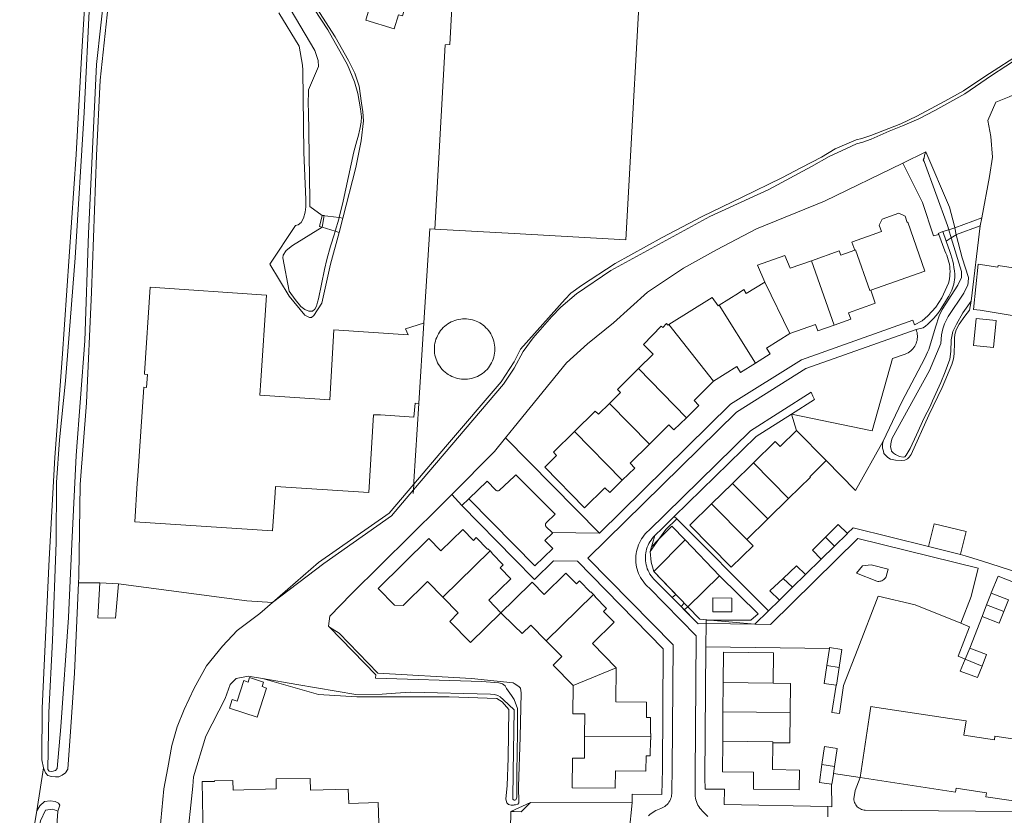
# Model space of a CAD drawing. Header units: metres. Extents: x 89888 to 94270, y 464165 to 468904.
# Tile 243 of 256: x 91914 to 92085, y 467345 to 467483. Entities that reach past the tile are written whole.
import ezdxf

# ---------------------------------------------------------------- set-up
doc = ezdxf.new("R2010")
doc.units = ezdxf.units.M
for name, color, linetype, lineweight in [('B_BEBOUWINGSGRENS_0', 251, 'CONTINUOUS', 13), ('B_TUSSENMUUR_0', 251, 'CONTINUOUS', 13), ('G_GRENS_ALGEMEEN_0', 251, 'CONTINUOUS', 13), ('K_KUNSTWERKGRENS_1', 251, 'CONTINUOUS', 13), ('T_CULTUURGRENS_0', 251, 'CONTINUOUS', 13), ('T_HEK_LIJN_0', 251, 'CONTINUOUS', 13), ('V_WEGGRENS_0', 251, 'CONTINUOUS', 13), ('V_WEGGRENS_1', 251, 'CONTINUOUS', 13), ('W_KADEMUUR_30CM_LIJN_0', 251, 'CONTINUOUS', 13), ('W_WALBESCHERMING_LIJN_0', 251, 'CONTINUOUS', 13), ('W_WATERGRENS_0', 251, 'CONTINUOUS', 13)]:
    doc.layers.add(name, color=color, linetype=linetype, lineweight=lineweight)

msp = doc.modelspace()

# ---------------------------------------------------------------- linework, layer by layer
at = {"layer": 'B_BEBOUWINGSGRENS_0'}
for p, q in [((92058.69, 467444.39), (92059.19, 467442.98)), ((91983.43, 467416.32), (91984.3, 467430.34)), ((92049.09, 467411.65), (92054.25, 467406.4)), ((92037.96, 467402.45), (92041.59, 467406.01)), ((92034.31, 467398.88), (92037.96, 467402.45)), ((92047.7, 467399.83), (92044.06, 467396.26)), ((92044.06, 467396.26), (92040.44, 467392.71)), ((92057.91, 467393.75), (92055.65, 467391.52)), ((92055.65, 467391.52), (92053.38, 467389.29)), ((92077.56, 467390.08), (92072.02, 467391.46)), ((92050.62, 467386.59), (92048.37, 467384.38)), ((91927.98, 467385.17), (91931.2, 467385)), ((92048.37, 467384.38), (92046.11, 467382.16)), ((92082.12, 467381.32), (92082.91, 467383.34)), ((92081.33, 467379.3), (92082.12, 467381.32)), ((92054.34, 467370.78), (92054.79, 467373.77)), ((92054.79, 467373.77), (92054.8, 467373.89)), ((92078.42, 467371.86), (92079.18, 467373.82)), ((92036.34, 467367.81), (92036.29, 467362.71)), ((92036.29, 467362.71), (92036.25, 467357.61)), ((92055.69, 467353.25), (92055.51, 467352.02))]:
    msp.add_line(p, q, dxfattribs=at)
for points in [[(92022.49, 467500), (92023.36, 467515.6), (92011.26, 467516.26), (92011.38, 467519.46), (92000, 467520.03), (91991.05, 467520.47), (91989.96, 467500), (91988.82, 467478.76), (91987.98, 467478.7), (91986.22, 467446.66)], [(91986.22, 467446.66), (92000, 467445.87), (92019.42, 467444.76), (92022.49, 467500)], [(91979.15, 467481.48), (91979.89, 467483.9), (91980.57, 467483.7), (91982.32, 467489.45), (91981.23, 467489.78), (91982.1, 467492.63), (91968.59, 467496.75), (91967.37, 467492.76), (91967.69, 467492.66), (91966.09, 467487.4), (91974.75, 467484.76), (91974.21, 467482.98), (91979.15, 467481.48)], [(92061.98, 467436.01), (92071.4, 467439.35), (92068.42, 467447.84), (92068.33, 467447.79), (92067.94, 467448.9), (92066.87, 467449.42), (92063.94, 467448.4), (92063.42, 467447.32), (92063.83, 467446.21), (92058.83, 467444.44), (92058.69, 467444.39)], [(92051.66, 467441.15), (92047.98, 467439.85), (92047.06, 467442.08), (92042.3, 467440.36), (92043.56, 467437.45)], [(92059.19, 467442.98), (92056.76, 467442.11), (92056.49, 467442.86), (92051.66, 467441.15)], [(92084.08, 467440.03), (92080.68, 467440.56), (92079.87, 467432.7), (92081.02, 467432.55), (92088.63, 467431.29), (92089.37, 467439.51), (92084.11, 467440.33), (92084.08, 467440.03)], [(91955.94, 467420.36), (91956.96, 467435.15), (91936.74, 467436.54), (91935.75, 467421.58), (91935.74, 467421.43), (91936.26, 467421.39), (91936.06, 467419.12), (91935.59, 467419.15), (91934.56, 467403.74), (91934.48, 467402.51), (91934.04, 467395.77), (91958, 467394.21)], [(92043.56, 467437.45), (92040.35, 467435.46), (92039.93, 467436.13), (92038.99, 467435.54), (92035.61, 467433.43)], [(92055.64, 467429.97), (92058.51, 467430.98), (92058.12, 467432.11), (92062.63, 467433.71), (92062.77, 467433.76), (92061.98, 467436.01)], [(92035.61, 467433.43), (92035.43, 467433.32), (92034.39, 467434.74), (92026.87, 467430.09)], [(91984.3, 467430.34), (91984.21, 467430.31), (91981.1, 467429.32), (91981.54, 467428.25), (91968.65, 467429.13), (91967.92, 467417), (91955.77, 467417.81), (91955.94, 467420.36)], [(92026.87, 467430.09), (92026.68, 467429.97), (92026.45, 467430.22), (92025.84, 467429.55), (92025.57, 467429.77), (92022.45, 467426.57), (92024.17, 467424.93), (92021.59, 467422.39)], [(92047.9, 467428.49), (92052.35, 467430.08), (92052.77, 467428.95), (92055.64, 467429.97)], [(92083.8, 467430.75), (92080.33, 467431.1), (92079.85, 467426.42), (92083.32, 467426.06), (92083.8, 467430.75)], [(92041.92, 467423.34), (92044.5, 467424.95), (92043.83, 467425.96), (92047.9, 467428.49)], [(92034.66, 467420.21), (92038.69, 467422.75), (92039.34, 467421.73), (92041.92, 467423.34)], [(92021.59, 467422.39), (92017.95, 467418.79), (92018.5, 467418.24), (92016.57, 467416.35)], [(92029.92, 467413.87), (92032.1, 467415.99), (92031.27, 467416.87), (92034.66, 467420.21)], [(91958, 467394.21), (91958.43, 467400.83), (91958.5, 467401.89), (91974.71, 467400.84), (91975.56, 467414.38), (91976.73, 467414.34), (91982.56, 467413.93), (91982.76, 467416.37), (91983.43, 467416.32)], [(92016.57, 467416.35), (92014.65, 467414.46), (92014.1, 467415.02), (92010.45, 467411.45)], [(92023.52, 467409.29), (92026.9, 467412.61), (92027.75, 467411.76), (92029.92, 467413.87)], [(92010.45, 467411.45), (92006.81, 467407.87), (92007.36, 467407.31), (92005.3, 467405.28), (92012.24, 467398.22), (92015.78, 467401.67), (92016.62, 467400.85), (92018.79, 467402.98)], [(92041.59, 467406.01), (92045.39, 467409.73), (92046.24, 467408.85), (92049.09, 467411.65)], [(92018.79, 467402.98), (92020.96, 467405.1), (92020.13, 467405.96), (92023.52, 467409.29)], [(92054.25, 467406.4), (92051.41, 467403.59), (92051.48, 467403.53), (92047.7, 467399.83)], [(92040.44, 467392.71), (92041.51, 467391.58), (92037.73, 467387.87), (92030.54, 467395.18), (92034.31, 467398.88)], [(91995.81, 467390.71), (91995.44, 467391.09), (91995.38, 467391.04), (91993.4, 467393.05), (91992.9, 467392.53), (91991.04, 467394.41), (91987.24, 467390.7), (91985.13, 467392.84), (91976.32, 467384.2), (91979.17, 467381.29), (91980.67, 467381.24), (91984.93, 467385.4), (91987.61, 467382.66)], [(92054.09, 467393.08), (92056.34, 467395.3), (92057.91, 467393.75)], [(92072.02, 467391.46), (92072.99, 467395.42), (92078.56, 467394.11), (92077.57, 467390.13), (92077.56, 467390.08)], [(92053.38, 467389.29), (92051.84, 467390.85), (92054.09, 467393.08)], [(91999.43, 467385.87), (91997.57, 467387.76), (91998.1, 467388.26), (91996.14, 467390.27), (91996.19, 467390.32), (91995.81, 467390.71)], [(92046.76, 467385.92), (92049.07, 467388.1), (92050.62, 467386.59)], [(91997.69, 467379.94), (91995.57, 467382.13), (91999.43, 467385.87)], [(92013.76, 467383.15), (92013.31, 467383.6), (92013.26, 467383.55), (92011.35, 467385.49), (92010.85, 467385), (92008.99, 467386.84), (92005.21, 467383.12), (92003.1, 467385.27), (92000, 467382.22), (91997.69, 467379.94)], [(92046.11, 467382.16), (92044.45, 467383.75), (92046.76, 467385.92)], [(91931.2, 467385), (91930.69, 467378.99), (91927.63, 467379.09), (91927.98, 467385.17)], [(91987.61, 467382.66), (91990.28, 467379.92), (91988.79, 467378.43), (91992.4, 467374.76), (91997.69, 467379.94)], [(92017.73, 467370.38), (92013.58, 467374.59), (92017.38, 467378.32), (92015.54, 467380.18), (92016.04, 467380.69), (92014.09, 467382.7)], [(92014.09, 467382.7), (92014.15, 467382.75), (92013.76, 467383.15)], [(92082.91, 467383.34), (92085.9, 467382.21), (92085.09, 467380.19)], [(92085.09, 467380.19), (92084.28, 467378.17), (92081.33, 467379.3)], [(91997.69, 467379.94), (92000, 467377.69), (92001.36, 467376.35), (92002.87, 467377.81), (92005.57, 467375.08)], [(92005.57, 467375.08), (92008.26, 467372.34), (92006.76, 467370.87), (92010.24, 467367.33)], [(92054.8, 467373.89), (92056.96, 467373.57), (92056.51, 467370.46)], [(92079.18, 467373.82), (92082.12, 467372.71), (92081.32, 467370.7)], [(92045.02, 467367.74), (92045.09, 467373), (92036.38, 467373.09), (92036.34, 467367.81)], [(92081.32, 467370.7), (92080.52, 467368.69), (92077.54, 467369.81), (92078.42, 467371.86)], [(92023.76, 467358.41), (92023.77, 467358.94), (92023.69, 467358.94), (92023.71, 467361.75), (92022.99, 467361.76), (92023, 467364.42), (92017.69, 467364.46), (92017.73, 467370.38)], [(92055.97, 467367.35), (92053.87, 467367.67), (92054.34, 467370.78)], [(92056.51, 467370.46), (92056.04, 467367.34), (92055.97, 467367.35)], [(91955.33, 467361.81), (91956.95, 467366.86), (91956.17, 467367.11), (91956.43, 467367.9), (91953.99, 467368.68), (91953.75, 467367.91), (91952.97, 467368.16), (91951.82, 467364.58), (91950.97, 467364.85), (91950.49, 467363.36), (91955.33, 467361.81)], [(92010.24, 467367.33), (92010.17, 467362.39), (92012.27, 467362.38), (92012.24, 467358.53)], [(92047.96, 467362.59), (92047.96, 467362.64), (92048.01, 467367.67), (92045.02, 467367.74)], [(92060.12, 467351.31), (92061.71, 467361.73), (92062, 467363.64), (92063.01, 467363.48), (92075.7, 467361.57), (92078.54, 467361.14), (92078.16, 467358.65), (92080.81, 467358.25), (92083.47, 467357.85), (92083.57, 467358.51), (92094.76, 467356.82)], [(92044.95, 467357.35), (92047.91, 467357.35), (92047.91, 467357.45), (92047.96, 467362.59)], [(92012.24, 467358.53), (92012.21, 467354.68), (92010.11, 467354.69), (92010.08, 467349.53), (92017.57, 467349.46), (92017.58, 467352.48), (92022.9, 467352.42), (92022.93, 467355.07), (92023.65, 467355.06), (92023.68, 467357.86)], [(92023.68, 467357.86), (92023.76, 467357.86), (92023.76, 467358.41)], [(92036.25, 467357.61), (92036.2, 467352.31), (92041.59, 467352.26)], [(92041.59, 467352.26), (92041.6, 467349.27), (92049.55, 467349.17), (92049.61, 467352.57), (92044.91, 467352.7), (92044.95, 467357.35)], [(92053.5, 467353.57), (92053.95, 467356.69), (92056.13, 467356.37), (92055.69, 467353.25)], [(92055.15, 467350.15), (92053.05, 467350.46), (92053.5, 467353.57)], [(91976.33, 467346.98), (91971.24, 467346.81), (91971.15, 467349.27), (91964.57, 467349.11), (91964.52, 467351.17), (91958.6, 467351.06), (91958.6, 467349.36), (91951.15, 467349.1), (91951.09, 467350.82), (91947.88, 467350.71), (91947.88, 467350.6), (91945.76, 467350.61), (91945.9, 467340.89), (91961.01, 467341.18)], [(92055.51, 467352.02), (92055.48, 467351.82), (92055.24, 467350.14), (92055.15, 467350.15)], [(92093.18, 467346.33), (92081.99, 467347.98), (92082.09, 467348.65), (92079.45, 467349.05), (92076.8, 467349.45), (92076.7, 467348.79), (92060.12, 467351.31)], [(91961.01, 467341.18), (91961.1, 467336.67), (91965.48, 467336.75), (91965.53, 467334.26), (91976.74, 467334.47), (91976.33, 467346.98)]]:
    msp.add_lwpolyline(points, dxfattribs=at)
at = {"layer": 'B_TUSSENMUUR_0'}
for p, q in [((92051.66, 467441.15), (92055.64, 467429.97)), ((92047.9, 467428.49), (92043.56, 467437.45)), ((92035.61, 467433.43), (92041.92, 467423.34)), ((92026.87, 467430.09), (92034.66, 467420.21)), ((92021.59, 467422.39), (92029.92, 467413.87)), ((92023.52, 467409.29), (92016.57, 467416.35)), ((92010.45, 467411.45), (92018.79, 467402.98)), ((92047.7, 467399.83), (92041.59, 467406.01)), ((92037.96, 467402.45), (92044.06, 467396.26)), ((92034.31, 467398.88), (92040.44, 467392.71)), ((92054.09, 467393.08), (92055.65, 467391.52)), ((91987.61, 467382.66), (91995.81, 467390.71)), ((92046.76, 467385.92), (92048.37, 467384.38)), ((92005.57, 467375.08), (92013.76, 467383.15)), ((92082.12, 467381.32), (92085.09, 467380.19)), ((92078.42, 467371.86), (92081.32, 467370.7)), ((92010.24, 467367.33), (92017.73, 467370.38)), ((92054.34, 467370.78), (92056.51, 467370.46)), ((92036.34, 467367.81), (92045.02, 467367.74)), ((92036.29, 467362.71), (92047.96, 467362.59)), ((92012.24, 467358.53), (92023.76, 467358.41)), ((92053.5, 467353.57), (92055.69, 467353.25))]:
    msp.add_line(p, q, dxfattribs=at)
for points in [[(92059.19, 467442.98), (92059.33, 467443.03), (92061.83, 467435.96), (92061.98, 467436.01)], [(92044.95, 467357.35), (92044.95, 467357.49), (92036.25, 467357.61)]]:
    msp.add_lwpolyline(points, dxfattribs=at)
at = {"layer": 'G_GRENS_ALGEMEEN_0'}
for p, q in [((92024.26, 467387.15), (92029.73, 467392.66)), ((92030.19, 467380.96), (92035.71, 467386.39)), ((92030.19, 467380.96), (92030.19, 467380.96))]:
    msp.add_line(p, q, dxfattribs=at)
for points in [[(91918.19, 467352.97), (91917.87, 467354.4), (91917.96, 467363.38), (91919.18, 467389.25), (91920.13, 467406.94), (91921.4, 467424.17), (91922.62, 467441.88), (91923.82, 467459.63), (91924.78, 467476.55), (91926.13, 467498.44)], [(91929.73, 467488.82), (91928, 467472.55), (91927.37, 467459.45), (91926.5, 467435.69), (91925.64, 467416.44), (91924.55, 467402.27), (91924.3, 467386.2), (91924.25, 467385.18)], [(91970.21, 467448.57), (91972.47, 467457.35), (91973.41, 467462), (91973.79, 467465.49), (91973.69, 467467.04), (91973.43, 467468.56), (91973.04, 467471.51), (91972.27, 467473.76), (91971.21, 467475.97), (91968.9, 467480.1), (91962.9, 467489.41)], [(91959.1, 467484.27), (91962.59, 467478.48), (91963.22, 467475.15), (91963.28, 467474.29), (91963.42, 467459.96), (91963.8, 467451.8), (91963.78, 467450.51), (91963.68, 467449.59)], [(91982.55, 467402.31), (91988.07, 467408.79), (91997.72, 467420.09), (92000, 467423.59), (92001.1, 467425.76), (92008.83, 467434.46), (92009.82, 467435.53), (92011.68, 467436.83), (92017.53, 467440.68), (92025.69, 467445.2), (92032.66, 467448.87), (92039.65, 467452.23), (92046.51, 467455.55), (92049.94, 467457.38), (92053.44, 467459.18), (92055.79, 467460.58), (92059.43, 467462.2), (92060.44, 467462.43), (92061.98, 467462.93), (92067.22, 467464.96), (92069.98, 467466.28), (92074.88, 467468.89), (92078.1, 467470.7), (92081.82, 467473.19), (92088.48, 467477.48)], [(91963.68, 467449.59), (91963.39, 467448.57), (91962.96, 467447.82), (91962.43, 467447.41), (91961.95, 467447.28), (91957.53, 467440.56), (91960.88, 467435.01), (91963.62, 467431.69), (91964.39, 467431.29), (91964.76, 467431.31), (91965.15, 467431.65), (91966.54, 467433.76), (91968.06, 467440.56), (91969.59, 467446.06)], [(92079.46, 467434.12), (92079.17, 467432.58), (92078.31, 467431.51), (92077.35, 467430.12), (92076.85, 467429.15), (92076.59, 467428.35), (92076.52, 467427.69), (92076.51, 467426.92), (92076.48, 467424.99), (92076.37, 467424.12), (92076.07, 467423.11), (92074.38, 467419.11), (92072.05, 467414.32), (92068.99, 467407.47), (92068.67, 467406.98), (92068.39, 467406.74), (92067.9, 467406.5), (92067.33, 467406.41), (92066.29, 467406.46), (92065.41, 467406.67), (92064.93, 467406.96), (92064.72, 467407.17), (92064.27, 467407.67), (92064.17, 467408.05), (92064.04, 467408.58), (92064.05, 467409.24), (92064.13, 467409.8)], [(91991.38, 467431.05), (91991.03, 467431.04), (91990.69, 467431.01), (91990.35, 467430.95), (91990.01, 467430.88), (91989.68, 467430.78), (91989.36, 467430.66), (91989.05, 467430.51), (91988.74, 467430.35), (91988.45, 467430.17), (91988.17, 467429.97), (91987.91, 467429.75), (91987.66, 467429.52), (91987.42, 467429.26), (91987.2, 467429), (91987, 467428.72), (91986.82, 467428.43), (91986.66, 467428.12), (91986.52, 467427.81), (91986.4, 467427.49), (91986.29, 467427.16), (91986.22, 467426.82), (91986.16, 467426.48), (91986.13, 467426.14), (91986.12, 467425.8), (91986.13, 467425.45), (91986.16, 467425.09), (91986.22, 467424.75), (91986.3, 467424.41), (91986.41, 467424.07), (91986.53, 467423.74), (91986.68, 467423.42), (91986.85, 467423.12), (91987.04, 467422.82), (91987.25, 467422.54), (91987.48, 467422.27), (91987.72, 467422.02), (91987.98, 467421.78), (91988.26, 467421.56), (91988.54, 467421.36), (91988.85, 467421.18), (91989.16, 467421.03), (91989.49, 467420.89), (91989.82, 467420.77), (91990.16, 467420.68), (91990.5, 467420.61), (91990.85, 467420.56), (91991.2, 467420.54), (91991.55, 467420.54), (91991.9, 467420.56), (91992.25, 467420.61), (91992.59, 467420.68), (91992.93, 467420.77), (91993.26, 467420.89), (91993.59, 467421.03), (91993.9, 467421.18), (91994.2, 467421.36), (91994.49, 467421.56), (91994.77, 467421.78), (91995.03, 467422.02), (91995.27, 467422.27), (91995.5, 467422.54), (91995.71, 467422.82), (91995.9, 467423.12), (91996.07, 467423.42), (91996.22, 467423.74), (91996.34, 467424.07), (91996.45, 467424.41), (91996.53, 467424.75), (91996.59, 467425.09), (91996.62, 467425.45), (91996.63, 467425.8), (91996.62, 467426.14), (91996.59, 467426.48), (91996.53, 467426.82), (91996.45, 467427.16), (91996.35, 467427.49), (91996.23, 467427.81), (91996.09, 467428.12), (91995.93, 467428.42), (91995.75, 467428.72), (91995.55, 467429), (91995.33, 467429.26), (91995.09, 467429.51), (91994.84, 467429.75), (91994.58, 467429.97), (91994.3, 467430.17), (91994, 467430.35), (91993.7, 467430.51), (91993.39, 467430.65), (91993.07, 467430.78), (91992.74, 467430.88), (91992.4, 467430.95), (91992.06, 467431.01), (91991.72, 467431.04), (91991.38, 467431.05)], [(91958, 467381.72), (91965.96, 467388.72), (91978.26, 467397.29), (91982.55, 467402.31)], [(92034.53, 467380.13), (92037.83, 467380.09), (92037.85, 467382.49), (92034.55, 467382.53), (92034.53, 467380.13)], [(91967.89, 467377.47), (91969.55, 467376.39), (91976.27, 467369.44), (91992.55, 467368.5), (91999.84, 467367.75), (92000, 467367.67), (92000.79, 467367.14), (92001.07, 467366.82), (92001.2, 467366.04), (92001.03, 467358.32), (92000.74, 467349.76), (92000.8, 467346.89), (92000.62, 467346.68), (92000.23, 467346.55), (92000, 467346.54), (91999.86, 467346.49), (91999.46, 467346.5), (91998.98, 467346.6), (91998.7, 467346.93), (91998.57, 467347.57), (91998.78, 467349.91), (91998.95, 467354.68), (91999.07, 467363.16), (91997.92, 467364.49), (91996.95, 467365.05), (91988.71, 467365.34), (91972.65, 467365.34), (91965.99, 467365.74), (91956.25, 467368.54)], [(91914.46, 467322.36), (91914.03, 467325.05), (91914.72, 467328.94), (91914.9, 467331.84), (91915.26, 467335.37), (91915.84, 467338.75), (91917, 467345.52)]]:
    msp.add_lwpolyline(points, dxfattribs=at)
at = {"layer": 'K_KUNSTWERKGRENS_1'}
for p, q in [((91969.57, 467448.65), (91966.6, 467449.04)), ((91970.21, 467448.57), (91969.57, 467448.65)), ((91969.59, 467446.06), (91970.21, 467448.57)), ((92081.3, 467448.61), (92076.59, 467446.89)), ((92080.98, 467447.22), (92081.3, 467448.61)), ((91966.64, 467446.98), (91968.87, 467446.29)), ((92076.59, 467446.89), (92076.85, 467445.67)), ((92076.9, 467445.7), (92080.98, 467447.22)), ((91968.87, 467446.29), (91969.59, 467446.06)), ((92076.85, 467445.67), (92076.9, 467445.7))]:
    msp.add_line(p, q, dxfattribs=at)
msp.add_lwpolyline([(91966.6, 467449.04), (91966.17, 467447.13), (91966.64, 467446.98)], dxfattribs=at)
at = {"layer": 'T_CULTUURGRENS_0'}
for p, q in [((92074.51, 467446.21), (92075.09, 467444.58)), ((92075.98, 467445.13), (92075.56, 467446.55)), ((92027.83, 467396.68), (92028.26, 467396.26)), ((92023.61, 467390.58), (92024.46, 467393.38)), ((92023.61, 467390.58), (92025.15, 467392.73)), ((92029.01, 467381.02), (92031.96, 467378.03)), ((92029.01, 467381.02), (92029.01, 467381.02)), ((92030.19, 467380.96), (92030.16, 467381)), ((92041.82, 467377.95), (92034.07, 467378.68)), ((92033.34, 467378.06), (92031.96, 467378.03)), ((92041.82, 467377.95), (92033.34, 467378.06))]:
    msp.add_line(p, q, dxfattribs=at)
for points in [[(92075.56, 467446.55), (92075.34, 467447.28), (92071.24, 467458.42), (92071.1, 467458.67), (92071.26, 467458.99), (92071.31, 467459.52), (92071.55, 467460.06)], [(92064.13, 467409.8), (92067.36, 467416.65), (92071.4, 467424.22), (92071.84, 467425.26), (92072.08, 467425.73), (92073.24, 467429.61), (92073.85, 467431.55), (92074.39, 467432.69), (92077.12, 467436.9), (92077.73, 467438.25), (92077.77, 467438.7), (92077.74, 467439.26), (92075.98, 467445.13)], [(92024.46, 467393.38), (92025.75, 467394.65), (92027.83, 467396.68)], [(92025.15, 467392.73), (92026.38, 467394.45), (92028.26, 467396.26)], [(92027.47, 467382.58), (92024.49, 467385.59), (92024.24, 467385.84), (92024.01, 467386.1), (92023.8, 467386.38), (92023.6, 467386.67), (92023.43, 467386.97), (92023.28, 467387.28), (92023.14, 467387.6), (92023.03, 467387.94), (92022.94, 467388.27), (92022.87, 467388.61), (92022.82, 467388.96), (92022.8, 467389.31), (92022.8, 467389.66), (92022.82, 467390.01), (92022.87, 467390.35), (92022.93, 467390.69), (92023.02, 467391.03), (92023.13, 467391.36), (92023.26, 467391.68), (92023.41, 467392), (92023.59, 467392.3), (92023.78, 467392.59), (92023.99, 467392.87), (92024.22, 467393.14), (92024.46, 467393.38)], [(92023.61, 467390.58), (92023.78, 467388.74), (92024.26, 467387.15)], [(92027.47, 467382.58), (92028.11, 467383.12), (92024.26, 467387.15)], [(91924.25, 467385.18), (91923.53, 467369.43), (91922.92, 467360.13), (91922.38, 467352.75), (91922, 467352.12), (91921.43, 467351.71), (91920.84, 467351.46), (91920.25, 467351.43), (91919.56, 467351.48), (91918.94, 467351.69), (91918.51, 467352.14), (91918.19, 467352.97)], [(92030.16, 467381), (92029.53, 467381.64), (92029.01, 467381.02)], [(92034.07, 467378.68), (92032.25, 467378.86), (92030.19, 467380.96)], [(91917, 467345.52), (91917.51, 467346.4), (91918.35, 467347.13), (91919.34, 467347.28), (91920.19, 467347.14), (91920.77, 467346.85), (91921, 467346.51), (91920.68, 467345.46)]]:
    msp.add_lwpolyline(points, dxfattribs=at)
at = {"layer": 'T_HEK_LIJN_0'}
for p, q in [((91982.48, 467401.33), (91982.55, 467402.31)), ((91982.45, 467400.7), (91982.48, 467401.33)), ((91927.98, 467385.17), (91924.25, 467385.18))]:
    msp.add_line(p, q, dxfattribs=at)
for points in [[(91986.22, 467446.66), (91985.32, 467446.71), (91984.3, 467430.34)], [(91982.55, 467402.31), (91982.57, 467402.75), (91983.43, 467416.32)], [(91958, 467381.72), (91953.51, 467382.02), (91931.2, 467385)]]:
    msp.add_lwpolyline(points, dxfattribs=at)
at = {"layer": 'V_WEGGRENS_0'}
for p, q in [((92049.09, 467411.65), (92048.23, 467414.48)), ((91998.51, 467410.38), (92014.83, 467393.79)), ((91990.88, 467398.6), (91989.14, 467400.52)), ((91992.1, 467399.78), (91990.88, 467398.6)), ((92014.83, 467393.79), (92006.58, 467393.9)), ((92035.71, 467386.39), (92029.73, 467392.66)), ((92053.38, 467389.29), (92050.62, 467386.59)), ((92024.26, 467387.15), (92030.16, 467381)), ((92029.01, 467381.02), (92027.47, 467382.58)), ((92046.11, 467382.16), (92044.21, 467380.3)), ((92029.56, 467380.46), (92029.01, 467381.02)), ((92030.19, 467380.96), (92029.56, 467380.46)), ((92031.96, 467378.03), (92029.56, 467380.46)), ((92030.16, 467381), (92030.19, 467380.96)), ((92044.21, 467380.3), (92041.82, 467377.95)), ((92079.18, 467373.82), (92081.33, 467379.3)), ((92033.34, 467378.06), (92033.3, 467374.03)), ((92033.3, 467374.03), (92054.79, 467373.77)), ((91917, 467345.52), (91918.19, 467352.97)), ((92060.12, 467351.31), (92055.51, 467352.02)), ((91999.43, 467345.39), (92002.85, 467346.96)), ((92020.49, 467346.89), (92002.85, 467346.96)), ((92019.99, 467341.83), (92020.49, 467346.89)), ((92054.54, 467346.26), (92036.5, 467346.63)), ((92054.54, 467346.26), (92054.51, 467344.45)), ((91999.43, 467345.39), (91999.37, 467342.36))]:
    msp.add_line(p, q, dxfattribs=at)
for points in [[(92073.79, 467445.71), (92072.9, 467445.5), (92071, 467451.29), (92067.58, 467458.14)], [(92073.79, 467445.71), (92074.85, 467442.86), (92075.03, 467442.49), (92075.2, 467442.11), (92075.34, 467441.73), (92075.46, 467441.33), (92075.56, 467440.93), (92075.65, 467440.53), (92075.7, 467440.12), (92075.74, 467439.72), (92075.76, 467439.3), (92075.75, 467438.89), (92075.72, 467438.48), (92075.67, 467438.08), (92075.6, 467437.67), (92075.51, 467437.27), (92074.36, 467434.68), (92073.3, 467433.06), (92071.9, 467431.55), (92070.94, 467430.69), (92069.58, 467430.02)], [(92074.51, 467446.21), (92073.71, 467445.91), (92073.79, 467445.71)], [(92069.86, 467429.18), (92071.1, 467429.49), (92071.49, 467429.8), (92071.88, 467430.13), (92072.26, 467430.47), (92072.62, 467430.82), (92072.97, 467431.19), (92073.31, 467431.57), (92073.63, 467431.96), (92074.03, 467432.55), (92074.42, 467433.15), (92074.8, 467433.76), (92075.17, 467434.37), (92075.54, 467434.99), (92075.73, 467435.32), (92075.9, 467435.66), (92076.06, 467436.01), (92076.19, 467436.37), (92076.31, 467436.73), (92076.41, 467437.1), (92076.49, 467437.47), (92076.55, 467437.85), (92076.6, 467438.23), (92076.57, 467438.81), (92076.51, 467439.39), (92076.44, 467439.96), (92076.34, 467440.53), (92076.22, 467441.1), (92076.08, 467441.66), (92075.92, 467442.21), (92075.73, 467442.76), (92075.09, 467444.58)], [(92069.58, 467430.02), (92069.32, 467430.8), (92049.95, 467423.95), (92037.57, 467416.2), (92014.83, 467393.79)], [(92069.86, 467429.18), (92050.72, 467422.41), (92038.63, 467414.85), (92012.79, 467389.43), (92027.64, 467374.39), (92027.43, 467352.75), (92027.38, 467349.03), (92027.4, 467348.77), (92027.4, 467348.5), (92027.37, 467348.24), (92027.32, 467347.98), (92027.25, 467347.73), (92027.15, 467347.48), (92027.03, 467347.25), (92026.9, 467347.03), (92026.74, 467346.82), (92026.56, 467346.62), (92026.37, 467346.44), (92026.16, 467346.28), (92025.94, 467346.14), (92025.71, 467346.02), (92025.46, 467345.92), (92024.9, 467345.72), (92024.62, 467345.59), (92024.34, 467345.43), (92024.07, 467345.26), (92023.82, 467345.07), (92023.58, 467344.87), (92023.35, 467344.65)], [(92048.23, 467414.48), (92062.2, 467411.61), (92065.78, 467424.14), (92067.97, 467424.93), (92068.22, 467425.03), (92068.46, 467425.16), (92068.7, 467425.3), (92068.92, 467425.47), (92069.12, 467425.65), (92069.31, 467425.85), (92069.48, 467426.06), (92069.63, 467426.29), (92069.76, 467426.53), (92069.88, 467426.78), (92069.96, 467427.04), (92070.03, 467427.3), (92070.07, 467427.57), (92070.1, 467427.84), (92070.1, 467428.12), (92070.07, 467428.39), (92070.02, 467428.66), (92069.95, 467428.92), (92069.86, 467429.18)], [(92048.23, 467414.48), (92052.19, 467417.03), (92051.9, 467417.6), (92051.64, 467418.28), (92041.07, 467411.59), (92023.41, 467394.27), (92023.12, 467394.01), (92022.85, 467393.73), (92022.6, 467393.43), (92022.36, 467393.12), (92022.14, 467392.79), (92021.94, 467392.45), (92021.77, 467392.1), (92021.61, 467391.75), (92021.48, 467391.38), (92021.36, 467391), (92021.27, 467390.62), (92021.2, 467390.24), (92021.16, 467389.85), (92021.14, 467389.46), (92021.14, 467389.07), (92021.16, 467388.68), (92021.21, 467388.29), (92021.28, 467387.9), (92021.38, 467387.52), (92021.49, 467387.15), (92021.63, 467386.78), (92021.79, 467386.43), (92021.97, 467386.08), (92022.17, 467385.74), (92022.39, 467385.42), (92022.63, 467385.11), (92022.89, 467384.82), (92023.16, 467384.54), (92023.45, 467384.27), (92031.64, 467375.97), (92031.46, 467351.53), (92031.45, 467348.36), (92031.48, 467348.05), (92031.52, 467347.73), (92031.59, 467347.42), (92031.69, 467347.12), (92031.8, 467346.82), (92031.94, 467346.53), (92032.1, 467346.26), (92032.28, 467345.99), (92032.48, 467345.74), (92032.7, 467345.51), (92032.93, 467345.29), (92033.67, 467344.54)], [(92027.83, 467396.68), (92042.04, 467410.59), (92048.23, 467414.48)], [(92064.13, 467409.8), (92059.3, 467401.21), (92054.25, 467406.4)], [(92006.58, 467393.9), (92005.57, 467394.91), (92005.5, 467394.99), (92005.45, 467395.08), (92005.43, 467395.18), (92005.43, 467395.28), (92005.45, 467395.39), (92005.49, 467395.48), (92005.55, 467395.56), (92007.11, 467397.09), (92000.3, 467403.95), (92000, 467403.66), (91997.44, 467401.26), (91997.36, 467401.19), (91997.27, 467401.15), (91997.17, 467401.13), (91997.07, 467401.13), (91996.96, 467401.15), (91996.87, 467401.2), (91996.79, 467401.26), (91995.27, 467402.84), (91992.1, 467399.78)], [(91992.1, 467399.78), (92000, 467391.74), (92003.59, 467388.1), (92006.71, 467391.15), (92005.34, 467392.54), (92006.65, 467393.8), (92006.58, 467393.9)], [(91990.88, 467398.6), (92000, 467389.34), (92003.54, 467385.74), (92006.85, 467388.97), (92010.98, 467388.9), (92025.92, 467373.66), (92025.78, 467352.74), (92025.67, 467348.35), (92020.53, 467348.4), (92020.49, 467346.89)], [(92028.26, 467396.26), (92043.76, 467380.76), (92044.21, 467380.3)], [(92029.73, 467392.66), (92027.4, 467395.02), (92025.15, 467392.73)], [(92072.02, 467391.46), (92058.91, 467394.74), (92057.95, 467393.78), (92057.91, 467393.75)], [(92025.15, 467392.73), (92023.86, 467391.42), (92023.61, 467390.58)], [(92041.82, 467377.95), (92044.58, 467377.91), (92059.74, 467392.84), (92080.67, 467387.69), (92079.45, 467382.78), (92077.62, 467378.15)], [(92090.98, 467385.87), (92081.26, 467388.96), (92078.38, 467389.87), (92077.56, 467390.08)], [(92065, 467387.56), (92062.08, 467388.28), (92060.55, 467388.12), (92059.51, 467386.81), (92063.02, 467385.44), (92063.2, 467385.41), (92063.38, 467385.41), (92063.57, 467385.43), (92063.74, 467385.47), (92063.91, 467385.53), (92064.08, 467385.61), (92064.23, 467385.71), (92064.37, 467385.83), (92064.49, 467385.97), (92064.59, 467386.11), (92064.68, 467386.27), (92065, 467387.56)], [(92034.07, 467378.68), (92041.16, 467378.67), (92042.39, 467379.78), (92035.71, 467386.39)], [(92082.91, 467383.34), (92082.94, 467383.42), (92084.11, 467386.3), (92095.54, 467381.83)], [(92055.97, 467367.35), (92055.24, 467362.64), (92056.56, 467362.43), (92057.26, 467367.31), (92059.75, 467373.68), (92063.27, 467382.85), (92069.69, 467381.31), (92077.62, 467378.15)], [(92033.34, 467378.06), (92033.35, 467378.69), (92034.07, 467378.68)], [(92077.62, 467378.15), (92079.14, 467377.53), (92077.17, 467372.4), (92078.42, 467371.86)], [(92036.5, 467346.63), (92036.55, 467349.29), (92033.18, 467349.28), (92033.11, 467351.26), (92033.3, 467374.03)], [(92092.93, 467345.35), (92061.03, 467345.63), (92060.81, 467345.66), (92060.59, 467345.7), (92060.38, 467345.77), (92060.18, 467345.86), (92059.99, 467345.97), (92059.81, 467346.1), (92059.64, 467346.24), (92059.49, 467346.41), (92059.36, 467346.59), (92059.25, 467346.78), (92059.16, 467346.98), (92059.09, 467347.19), (92059.05, 467347.41), (92059.02, 467347.63), (92059.25, 467349.08), (92060.12, 467351.31)], [(92055.15, 467350.15), (92055.13, 467350.08), (92055.21, 467346.24), (92054.54, 467346.26)], [(92002.85, 467346.96), (92001.19, 467345.34), (92000, 467345.38), (91999.43, 467345.39)]]:
    msp.add_lwpolyline(points, dxfattribs=at)
at = {"layer": 'V_WEGGRENS_1'}
for p, q in [((92076.59, 467446.89), (92075.56, 467446.55)), ((92075.56, 467446.55), (92074.51, 467446.21)), ((92075.09, 467444.58), (92075.98, 467445.13)), ((92075.98, 467445.13), (92076.85, 467445.67))]:
    msp.add_line(p, q, dxfattribs=at)
at = {"layer": 'W_KADEMUUR_30CM_LIJN_0'}
for points in [[(91972.47, 467365.72), (91977.03, 467365.78), (91979.37, 467365.97), (91982.01, 467366.14)], [(91982.01, 467366.14), (91995.85, 467365.78), (91996.59, 467365.72), (91997.17, 467365.57), (91997.56, 467365.32), (91998.16, 467364.82), (92000, 467363.08)]]:
    msp.add_lwpolyline(points, dxfattribs=at)
at = {"layer": 'W_WALBESCHERMING_LIJN_0'}
for p, q in [((92071.55, 467460.06), (92067.58, 467458.14)), ((92067.58, 467458.14), (92053.96, 467451.53)), ((92082.6, 467455.79), (92081.3, 467448.61)), ((91966.64, 467446.98), (91966.64, 467446.98)), ((92080.98, 467447.22), (92079.46, 467434.12)), ((92076.85, 467445.67), (92077.89, 467441.66))]:
    msp.add_line(p, q, dxfattribs=at)
for points in [[(92123.28, 467485.05), (92119.22, 467484.39), (92119.08, 467484.34), (92118.02, 467484.02), (92116.21, 467483.47), (92110.13, 467481.04), (92102.19, 467477.51), (92099.94, 467476.12), (92099.18, 467475.65), (92098.66, 467475.33), (92086.02, 467469.63), (92083.72, 467468.72), (92082.34, 467465.55)], [(92082.34, 467465.55), (92082.87, 467462.73), (92083.13, 467459.17), (92082.6, 467455.79)], [(92071.55, 467460.06), (92075.65, 467450.45), (92076.52, 467447.14), (92076.59, 467446.89)], [(92053.96, 467451.53), (92042.12, 467446.7), (92035.18, 467443.06), (92029.43, 467439.86), (92023.19, 467435.66), (92017.27, 467430.38), (92012.73, 467426.71), (92009.08, 467423.4), (92000, 467412.21), (91998.51, 467410.38)], [(91966.6, 467449.04), (91966.97, 467448.99), (91966.64, 467446.98)], [(91966.64, 467446.98), (91961.43, 467443.79), (91960.36, 467442.95), (91959.86, 467442.13), (91959.75, 467441.67)], [(91998.51, 467410.38), (91996.59, 467408), (91989.14, 467400.52)], [(91989.14, 467400.52), (91987.1, 467398.46), (91971.68, 467383.16), (91967.92, 467379.38), (91967.69, 467377.64), (91967.89, 467377.47)], [(92000, 467364.9), (91999.53, 467365.56), (91998.67, 467366.8), (91998.44, 467367.23), (91998.21, 467367.45), (91997.94, 467367.61), (91997.35, 467367.75), (91994.37, 467367.99), (91975.87, 467368.6), (91975.97, 467369.18), (91967.89, 467377.47)], [(91951.69, 467368.53), (91950.64, 467367.47), (91949.76, 467365.03), (91946.38, 467358.53), (91944.22, 467351.46), (91944.14, 467349.8), (91943.02, 467339.36), (91941.85, 467328.06), (91941.82, 467321.65)], [(91956.25, 467368.54), (91953.77, 467368.92), (91951.69, 467368.53)], [(91956.25, 467368.54), (91962.18, 467367.46), (91972.47, 467365.72)]]:
    msp.add_lwpolyline(points, dxfattribs=at)
at = {"layer": 'W_WATERGRENS_0'}
for points in [[(91927.39, 467475.28), (91929.64, 467495.85), (91930.14, 467509.69), (91930.21, 467511.7), (91930.86, 467528.28), (91931.03, 467532.59), (91932.06, 467537.12), (91933.09, 467540.09), (91933.4, 467541.06), (91933.59, 467542.16), (91933.51, 467543.5), (91933.26, 467548.26)], [(91969.57, 467448.65), (91970.28, 467451.48), (91972.12, 467460.06), (91972.64, 467461.99), (91972.85, 467462.77), (91973.18, 467464.03), (91973.4, 467465.26), (91973.44, 467466.15), (91973.25, 467467.55), (91972.83, 467470.2), (91972.21, 467472.26), (91971.04, 467475.19), (91967.62, 467481.32), (91965.27, 467484.84), (91951.84, 467493.27)], [(91951.34, 467491.28), (91958.25, 467488.03), (91960.27, 467486.21), (91965.32, 467477.68), (91965.93, 467475.99), (91965.96, 467474.93), (91964.23, 467470.84), (91964.18, 467468.22), (91964.25, 467467.28), (91964.49, 467451.76), (91964.46, 467450.58), (91966.6, 467449.04)], [(91926.22, 467486.9), (91925.21, 467466.94), (91923.66, 467441.66), (91922, 467420.26), (91920.95, 467410.04), (91920.43, 467402.6), (91920.37, 467392.15), (91919.74, 467375.14), (91919.1, 467362.61), (91918.92, 467352.71), (91919.16, 467352.39), (91919.64, 467352.37), (91920.27, 467352.54), (91920.54, 467352.91), (91921.16, 467360.12), (91922.51, 467379.15), (91923.08, 467391.95), (91923.87, 467407.29), (91925.34, 467427.25), (91926, 467445.89), (91927.39, 467475.28)], [(92087.96, 467476.61), (92082.99, 467473.37), (92078.32, 467470.19), (92073.14, 467467.27), (92070.34, 467465.8), (92067.47, 467464.59), (92065.16, 467463.68), (92062.05, 467462.26), (92060.59, 467461.79), (92059.5, 467461.49), (92056.88, 467460.27), (92054.75, 467459.29), (92051.7, 467457.52), (92044.24, 467453.55), (92033.99, 467448.84), (92016.8, 467439.46), (92010.84, 467435.4), (92008.1, 467433.1), (92006.51, 467431.45), (92003.3, 467427.77), (92001.57, 467425.36), (92000, 467422.49), (91998.12, 467419.72), (91982.48, 467401.33)], [(91968.87, 467446.29), (91969.5, 467448.39), (91969.57, 467448.65)], [(91959.75, 467441.67), (91960.89, 467435.88), (91961.94, 467434.42), (91962.93, 467433.2), (91963.6, 467432.67), (91964.31, 467432.4), (91964.95, 467432.38), (91965.36, 467432.73), (91965.61, 467433.27), (91965.79, 467433.93), (91965.96, 467434.52), (91967.01, 467439.61), (91967.44, 467441.34), (91968.08, 467443.68), (91968.73, 467445.82), (91968.87, 467446.29)], [(92077.89, 467441.66), (92078.95, 467438.25), (92078.94, 467437.38), (92078.86, 467436.96), (92078.15, 467435.54), (92075.46, 467431.44), (92074.81, 467430.2), (92074.49, 467429.33), (92074.3, 467428.29), (92074.14, 467426.76), (92072.21, 467422.06), (92065.7, 467410.32), (92065.55, 467409.69), (92065.43, 467408.79), (92065.5, 467408.37), (92065.6, 467408.06), (92065.84, 467407.81), (92065.94, 467407.7), (92066.29, 467407.46), (92066.98, 467407.1), (92067.64, 467407.02), (92067.91, 467407.09), (92068.16, 467407.33), (92068.84, 467408.5), (92069.95, 467410.89), (92071.27, 467413.86), (92072.3, 467415.83), (92072.74, 467416.78), (92074.14, 467419.99), (92074.93, 467421.83), (92075.72, 467424.04), (92075.88, 467425.36), (92075.94, 467427.38), (92076.27, 467428.87), (92076.88, 467430.11), (92077.97, 467432.08), (92079.46, 467434.12)], [(91982.48, 467401.33), (91978.64, 467396.81), (91966.89, 467388.5), (91958, 467381.72)], [(91951.84, 467376.88), (91955.79, 467379.8), (91958, 467381.72)], [(91929.45, 467324.49), (91931.4, 467325), (91933.29, 467326.16), (91934.55, 467328.07), (91935.61, 467330.66), (91936.7, 467334.09), (91937.58, 467338.35), (91938.4, 467341.95), (91939.08, 467349.35), (91939.77, 467352.98), (91940.45, 467356.87), (91941.43, 467360.13), (91942.62, 467363.13), (91944.37, 467366.84), (91946.5, 467370.74), (91949.3, 467374.16), (91951.84, 467376.88)], [(92000, 467363.08), (91999.8, 467352.23), (91999.77, 467347.69), (91999.78, 467347.57), (91999.89, 467347.46), (92000, 467347.39), (92000.1, 467347.35), (92000.28, 467347.46), (92000.42, 467347.73), (92000.46, 467347.91), (92000.46, 467348.19), (92000.43, 467352.21), (92000.55, 467359.16), (92000.55, 467363.3), (92000, 467364.9)], [(91920.68, 467345.46), (91919.8, 467345.82), (91918.51, 467345.66), (91917.66, 467343.77), (91915.61, 467331.9), (91914.99, 467328.06), (91915.06, 467326.06), (91915.09, 467325.45), (91915.53, 467322.18), (91918.83, 467322.02), (91921.18, 467321.67), (91923.48, 467321.17), (91925.04, 467320.55), (91927.12, 467319.1), (91927.49, 467318.15)], [(91920.68, 467345.46), (91920.24, 467339.75), (91919.85, 467334.74), (91919.91, 467331.32), (91920.42, 467329.33), (91921.23, 467327.78), (91922.6, 467326.15), (91923.79, 467325.26), (91925.24, 467324.68), (91927.41, 467324.37), (91929.45, 467324.49)]]:
    msp.add_lwpolyline(points, dxfattribs=at)

doc.saveas('drawing.dxf')
